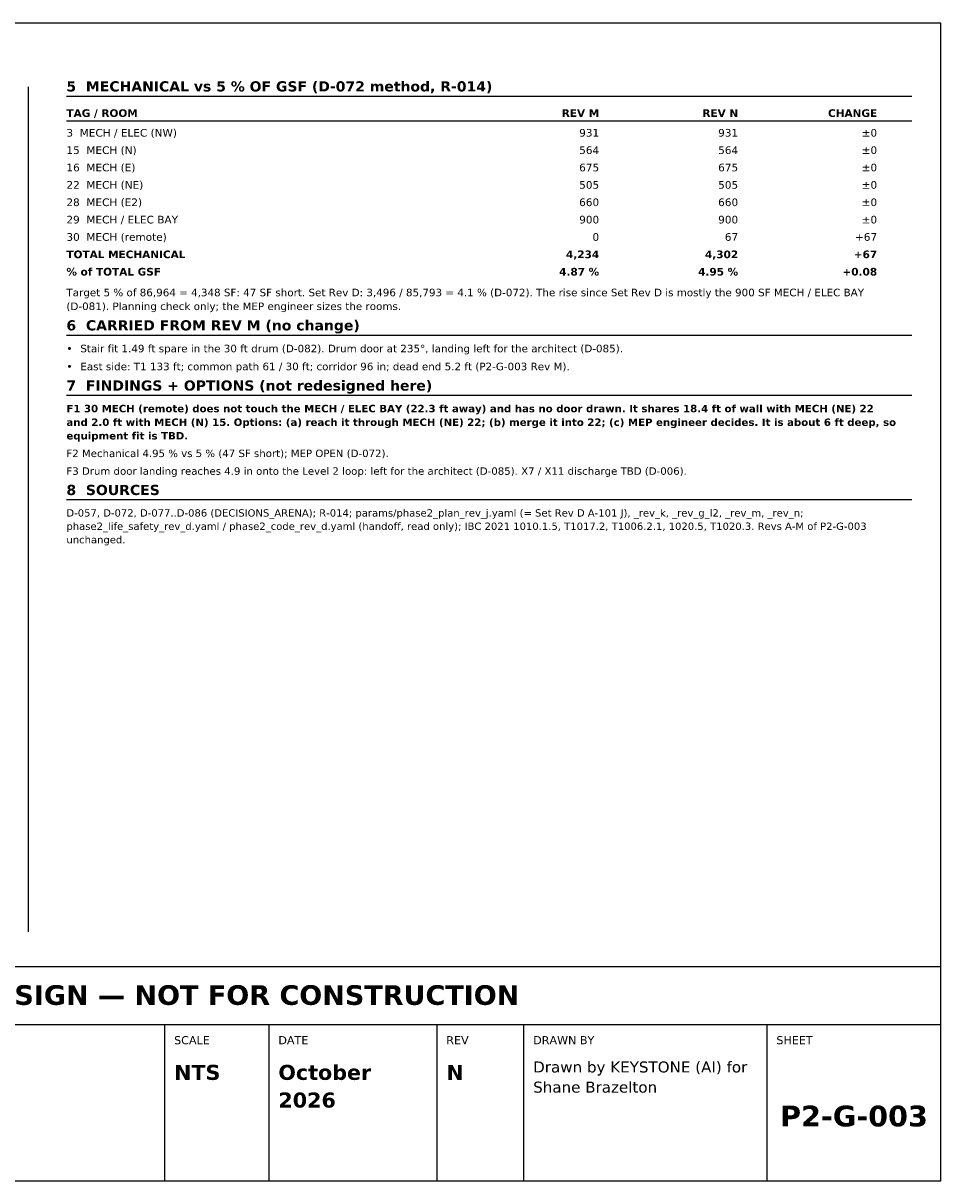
# Model space of a CAD drawing. Header units: inches. Extents: x 0.5 to 16.5, y 0.5 to 10.5.
# Tile 2 of 2: x 8.6 to 16.5, y 0.5 to 10.5. Entities that reach past the tile are written whole.
import ezdxf
from ezdxf.enums import TextEntityAlignment as Align

# ---------------------------------------------------------------- set-up
doc = ezdxf.new("R2010")
doc.units = ezdxf.units.IN
doc.header["$MEASUREMENT"] = 0
doc.layers.add('A-ANNO-TEXT', color=7, linetype='Continuous')
doc.layers.add('G-ANNO-TTLB', color=7, linetype='Continuous')
doc.styles.add('KS-BOLD', font='DejaVuSans-Bold.ttf')
doc.styles.add('KS-REG', font='DejaVuSans.ttf')

msp = doc.modelspace()

# ---------------------------------------------------------------- linework, layer by layer
at = {"layer": 'A-ANNO-TEXT'}
for p, q in [((8.62, 9.95), (8.62, 2.65)), ((8.95, 9.87), (16.25, 9.87)), ((8.95, 9.655), (16.25, 9.655)), ((8.95, 7.806), (16.25, 7.806)), ((8.95, 7.286), (16.25, 7.286)), ((8.95, 6.384), (16.25, 6.384))]:
    msp.add_line(p, q, dxfattribs=at)
at = {"layer": 'G-ANNO-TTLB'}
for p, q in [((0.5, 1.85), (16.5, 1.85)), ((9.8, 0.5), (9.8, 1.85)), ((10.7, 0.5), (10.7, 1.85)), ((12.15, 0.5), (12.15, 1.85)), ((12.9, 0.5), (12.9, 1.85)), ((15, 0.5), (15, 1.85))]:
    msp.add_line(p, q, dxfattribs=at)
for points in [[(0.5, 0.5), (16.5, 0.5), (16.5, 10.5), (0.5, 10.5)], [(0.5, 1.85), (16.5, 1.85), (16.5, 2.35), (0.5, 2.35)]]:
    msp.add_lwpolyline(points, close=True, dxfattribs=at)

# ---------------------------------------------------------------- texts
at = {"layer": 'A-ANNO-TEXT'}
for s, height, style, p in [('5  MECHANICAL vs 5 % OF GSF (D-072 method, R-014)', 0.088, 'KS-BOLD', (8.95, 9.91)), ('TAG / ROOM', 0.066, 'KS-BOLD', (8.95, 9.69)), ('3  MECH / ELEC (NW)', 0.066, 'KS-REG', (8.95, 9.52)), ('15  MECH (N)', 0.066, 'KS-REG', (8.95, 9.37)), ('16  MECH (E)', 0.066, 'KS-REG', (8.95, 9.22)), ('22  MECH (NE)', 0.066, 'KS-REG', (8.95, 9.07)), ('28  MECH (E2)', 0.066, 'KS-REG', (8.95, 8.92)), ('29  MECH / ELEC BAY', 0.066, 'KS-REG', (8.95, 8.77)), ('30  MECH (remote)', 0.066, 'KS-REG', (8.95, 8.62)), ('TOTAL MECHANICAL', 0.066, 'KS-BOLD', (8.95, 8.47)), ('% of TOTAL GSF', 0.066, 'KS-BOLD', (8.95, 8.32)), ('Target 5 % of 86,964 = 4,348 SF: 47 SF short. Set Rev D: 3,496 / 85,793 = 4.1 % (D-072). The rise since Set Rev D is mostly the 900 SF MECH / ELEC BAY', 0.065, 'KS-REG', (8.95, 8.141)), ('(D-081). Planning check only; the MEP engineer sizes the rooms.', 0.065, 'KS-REG', (8.95, 8.022)), ('6  CARRIED FROM REV M (no change)', 0.088, 'KS-BOLD', (8.95, 7.846)), ('Stair fit 1.49 ft spare in the 30 ft drum (D-082). Drum door at 235°, landing left for the architect (D-085).', 0.065, 'KS-REG', (9.07, 7.657)), ('•', 0.065, 'KS-REG', (8.95, 7.657)), ('•', 0.065, 'KS-REG', (8.95, 7.502)), ('East side: T1 133 ft; common path 61 / 30 ft; corridor 96 in; dead end 5.2 ft (P2-G-003 Rev M).', 0.065, 'KS-REG', (9.07, 7.502)), ('7  FINDINGS + OPTIONS (not redesigned here)', 0.088, 'KS-BOLD', (8.95, 7.326)), ('F1 30 MECH (remote) does not touch the MECH / ELEC BAY (22.3 ft away) and has no door drawn. It shares 18.4 ft of wall with MECH (NE) 22', 0.064, 'KS-BOLD', (8.95, 7.139)), ('and 2.0 ft with MECH (N) 15. Options: (a) reach it through MECH (NE) 22; (b) merge it into 22; (c) MEP engineer decides. It is about 6 ft deep, so', 0.064, 'KS-BOLD', (8.95, 7.021)), ('equipment fit is TBD.', 0.064, 'KS-BOLD', (8.95, 6.904)), ('F2 Mechanical 4.95 % vs 5 % (47 SF short); MEP OPEN (D-072).', 0.064, 'KS-REG', (8.95, 6.752)), ('F3 Drum door landing reaches 4.9 in onto the Level 2 loop: left for the architect (D-085). X7 / X11 discharge TBD (D-006).', 0.064, 'KS-REG', (8.95, 6.599)), ('8  SOURCES', 0.088, 'KS-BOLD', (8.95, 6.424)), ('D-057, D-072, D-077..D-086 (DECISIONS_ARENA); R-014; params/phase2_plan_rev_j.yaml (= Set Rev D A-101 J), _rev_k, _rev_g_l2, _rev_m, _rev_n;', 0.063, 'KS-REG', (8.95, 6.238)), ('phase2_life_safety_rev_d.yaml / phase2_code_rev_d.yaml (handoff, read only); IBC 2021 1010.1.5, T1017.2, T1006.2.1, 1020.5, T1020.3. Revs A-M of P2-G-003', 0.063, 'KS-REG', (8.95, 6.123)), ('unchanged.', 0.063, 'KS-REG', (8.95, 6.007))]:
    msp.add_text(s, height=height, dxfattribs=dict(at, style=style)).set_placement(p)
for s, style, p in [('REV M', 'KS-BOLD', (13.55, 9.69)), ('REV N', 'KS-BOLD', (14.75, 9.69)), ('CHANGE', 'KS-BOLD', (15.95, 9.69)), ('931', 'KS-REG', (13.55, 9.52)), ('931', 'KS-REG', (14.75, 9.52)), ('±0', 'KS-REG', (15.95, 9.52)), ('564', 'KS-REG', (13.55, 9.37)), ('564', 'KS-REG', (14.75, 9.37)), ('±0', 'KS-REG', (15.95, 9.37)), ('675', 'KS-REG', (13.55, 9.22)), ('675', 'KS-REG', (14.75, 9.22)), ('±0', 'KS-REG', (15.95, 9.22)), ('505', 'KS-REG', (13.55, 9.07)), ('505', 'KS-REG', (14.75, 9.07)), ('±0', 'KS-REG', (15.95, 9.07)), ('660', 'KS-REG', (13.55, 8.92)), ('660', 'KS-REG', (14.75, 8.92)), ('±0', 'KS-REG', (15.95, 8.92)), ('900', 'KS-REG', (13.55, 8.77)), ('900', 'KS-REG', (14.75, 8.77)), ('±0', 'KS-REG', (15.95, 8.77)), ('0', 'KS-REG', (13.55, 8.62)), ('67', 'KS-REG', (14.75, 8.62)), ('+67', 'KS-REG', (15.95, 8.62)), ('4,234', 'KS-BOLD', (13.55, 8.47)), ('4,302', 'KS-BOLD', (14.75, 8.47)), ('+67', 'KS-BOLD', (15.95, 8.47)), ('4.87 %', 'KS-BOLD', (13.55, 8.32)), ('4.95 %', 'KS-BOLD', (14.75, 8.32)), ('+0.08', 'KS-BOLD', (15.95, 8.32))]:
    msp.add_text(s, height=0.066, dxfattribs=dict(at, style=style)).set_placement(p, align=Align.RIGHT)
at = {"layer": 'G-ANNO-TTLB', "style": 'KS-BOLD'}
for s, height, p in [('PRELIMINARY — CONCEPTUAL DESIGN — NOT FOR CONSTRUCTION', 0.17, (8.5, 2.02)), ('P2-G-003', 0.18, (15.75, 0.97))]:
    msp.add_text(s, height=height, dxfattribs=at).set_placement(p, align=Align.CENTER)
at = {"layer": 'G-ANNO-TTLB'}
for s, height, style, p in [('SCALE', 0.07, 'KS-REG', (9.88, 1.68)), ('DATE', 0.07, 'KS-REG', (10.78, 1.68)), ('REV', 0.07, 'KS-REG', (12.23, 1.68)), ('DRAWN BY', 0.07, 'KS-REG', (12.98, 1.68)), ('SHEET', 0.07, 'KS-REG', (15.08, 1.68)), ('NTS', 0.13, 'KS-BOLD', (9.88, 1.372)), ('October', 0.13, 'KS-BOLD', (10.78, 1.372)), ('N', 0.13, 'KS-BOLD', (12.23, 1.372)), ('Drawn by KEYSTONE (AI) for', 0.095, 'KS-REG', (12.98, 1.436)), ('Shane Brazelton', 0.095, 'KS-REG', (12.98, 1.262)), ('2026', 0.13, 'KS-BOLD', (10.78, 1.133))]:
    msp.add_text(s, height=height, dxfattribs=dict(at, style=style)).set_placement(p)

doc.saveas('drawing.dxf')
